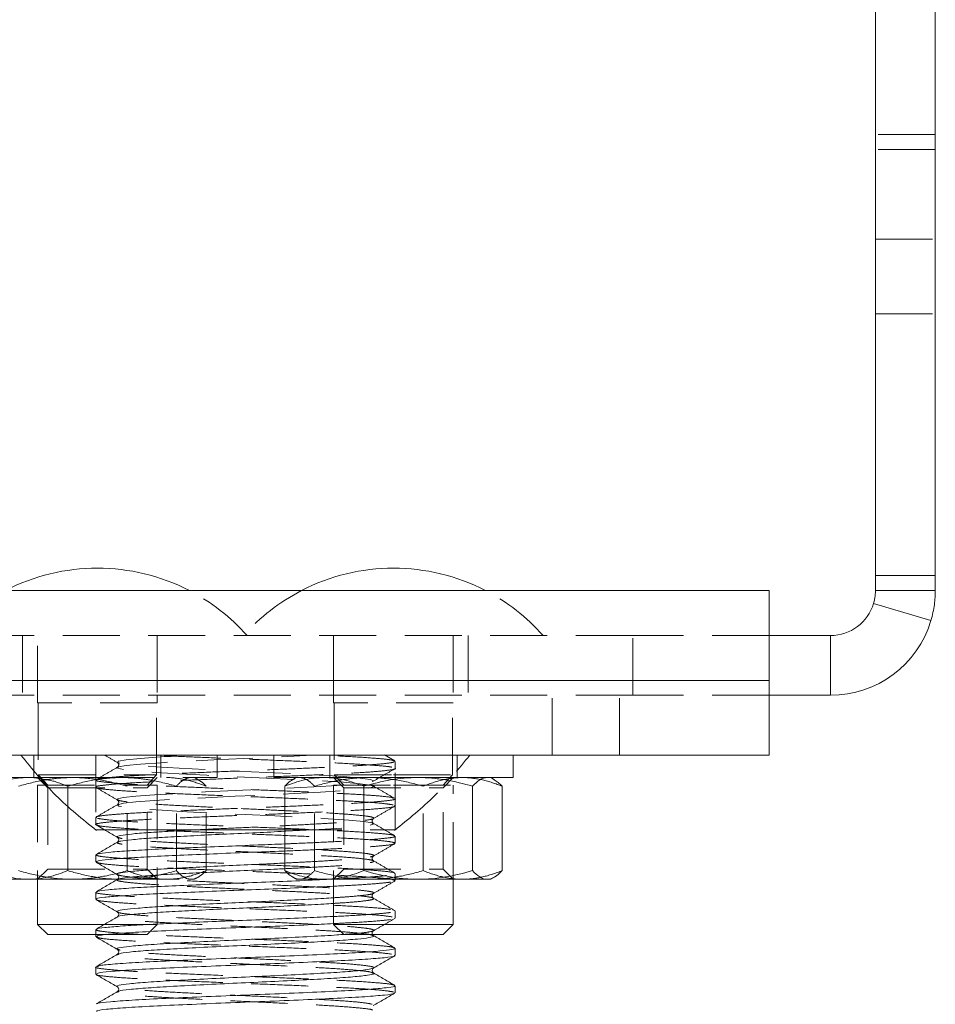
# Model space of a CAD drawing. Header units: millimetres. Extents: x 0 to 210, y 0 to 297.
# Tile 15 of 18: x 141 to 162, y 213 to 235. Entities that reach past the tile are written whole.
import ezdxf

# ---------------------------------------------------------------- set-up
doc = ezdxf.new("R2010")
doc.units = ezdxf.units.MM
doc.linetypes.add('HIDDEN', pattern=[1.905, 1.27, -0.635])

msp = doc.modelspace()

# ---------------------------------------------------------------- linework, layer by layer
at = {"color": 7, "linetype": 'Continuous', "lineweight": 15}
for p, q in [((160.458, 222.84), (160.458, 257.173)), ((161.791, 222.84), (161.791, 257.173)), ((160.458, 222.84), (161.791, 222.84)), ((160.458, 222.506), (160.458, 222.84)), ((161.791, 222.506), (161.791, 222.84)), ((158.089, 222.506), (134.756, 222.506)), ((158.089, 222.506), (158.089, 220.506)), ((160.458, 222.506), (161.791, 222.506)), ((161.694, 221.84), (160.416, 222.221)), ((159.458, 221.506), (158.089, 221.506)), ((159.458, 220.173), (159.458, 221.506)), ((158.089, 220.506), (134.756, 220.506)), ((158.089, 220.506), (158.089, 218.84)), ((159.458, 220.173), (158.089, 220.173)), ((158.089, 218.84), (134.756, 218.84)), ((147.053, 218.84), (147.053, 218.34)), ((152.387, 218.34), (152.387, 218.84)), ((140.458, 218.34), (141.855, 218.34)), ((147.053, 218.34), (152.387, 218.34)), ((147.553, 218.34), (147.471, 218.292)), ((151.969, 218.293), (151.887, 218.34)), ((147.3, 216.267), (147.3, 218.146)), ((149.059, 216.267), (149.059, 218.146)), ((151.479, 216.267), (151.479, 218.146)), ((152.14, 216.267), (152.14, 218.146)), ((142.464, 216.267), (142.464, 217.716)), ((143.089, 216.618), (143.089, 216.46)), ((140.958, 216.073), (141.584, 216.073)), ((141.584, 216.073), (143.577, 216.073)), ((141.791, 216.073), (141.791, 215.065)), ((147.471, 216.121), (147.553, 216.073)), ((147.553, 216.073), (148.179, 216.073)), ((148.179, 216.073), (150.269, 216.073)), ((148.387, 216.073), (148.387, 215.065)), ((150.269, 216.073), (151.81, 216.073)), ((151.053, 215.065), (151.053, 216.073)), ((151.81, 216.073), (151.887, 216.073)), ((151.887, 216.073), (151.968, 216.12)), ((143.089, 215.785), (143.089, 215.626)), ((141.791, 215.065), (142.017, 214.84)), ((141.791, 215.065), (143.28, 215.065)), ((148.387, 215.065), (148.612, 214.84)), ((148.387, 215.065), (149.72, 215.065)), ((149.72, 215.065), (151.053, 215.065)), ((150.828, 214.84), (151.053, 215.065)), ((142.017, 214.84), (143.089, 214.84)), ((143.089, 214.951), (143.089, 214.793)), ((148.612, 214.84), (149.72, 214.84)), ((149.72, 214.84), (150.828, 214.84)), ((149.756, 214.376), (149.756, 214.535)), ((143.089, 214.118), (143.089, 213.96)), ((149.756, 213.543), (149.756, 213.701))]:
    msp.add_line(p, q, dxfattribs=at)
at = {"color": 7, "linetype": 'HIDDEN', "lineweight": 0}
for p, q in [((161.791, 232.673), (160.458, 232.673)), ((161.791, 232.34), (160.458, 232.34)), ((160.458, 230.34), (161.791, 230.34)), ((160.458, 228.673), (161.791, 228.673)), ((155.053, 221.506), (134.756, 221.506)), ((141.458, 221.506), (141.458, 220.173)), ((141.791, 220.006), (141.791, 221.506)), ((144.458, 221.506), (144.458, 220.173)), ((148.387, 220.006), (148.387, 221.506)), ((148.387, 221.506), (148.387, 220.173)), ((151.053, 221.506), (151.053, 220.006)), ((151.387, 221.506), (151.387, 220.173)), ((155.053, 220.173), (155.053, 221.506)), ((158.089, 221.506), (155.053, 221.506)), ((159.458, 221.506), (159.458, 220.173)), ((158.089, 220.506), (134.756, 220.506)), ((155.053, 220.173), (134.756, 220.173)), ((144.458, 220.173), (144.458, 220.006)), ((153.256, 218.84), (153.256, 220.173)), ((154.756, 218.84), (154.756, 220.173)), ((158.089, 220.173), (155.053, 220.173)), ((144.458, 220.006), (141.791, 220.006)), ((141.808, 220.006), (141.808, 218.399)), ((144.441, 218.399), (144.441, 220.006)), ((151.053, 220.006), (148.387, 220.006)), ((148.403, 220.006), (148.403, 218.399)), ((151.037, 218.399), (151.037, 220.006)), ((141.708, 218.84), (141.708, 218.34)), ((143.089, 218.84), (143.089, 217.173)), ((144.541, 218.34), (144.541, 218.84)), ((145.791, 218.34), (145.791, 218.84)), ((148.303, 218.84), (148.303, 218.34)), ((149.748, 218.711), (149.518, 218.843)), ((149.756, 217.173), (149.756, 218.84)), ((151.137, 218.34), (151.137, 218.84)), ((149.756, 218.543), (149.756, 218.701)), ((141.791, 218.34), (142.017, 218.114)), ((141.808, 218.399), (144.441, 218.399)), ((141.808, 218.399), (142.017, 218.173)), ((141.855, 218.34), (143.124, 218.34)), ((143.124, 218.34), (145.791, 218.34)), ((144.232, 218.173), (144.441, 218.399)), ((144.232, 218.114), (144.458, 218.34)), ((145.374, 218.292), (145.291, 218.34)), ((148.387, 218.34), (148.612, 218.114)), ((148.403, 218.399), (149.72, 218.399)), ((148.403, 218.399), (148.612, 218.173)), ((149.72, 218.399), (151.037, 218.399)), ((150.828, 218.173), (151.037, 218.399)), ((150.828, 218.114), (151.053, 218.34)), ((141.791, 218.173), (144.458, 218.173)), ((141.791, 218.173), (141.791, 216.073)), ((142.464, 217.716), (142.464, 218.146)), ((143.089, 218.285), (143.089, 218.126)), ((143.785, 216.267), (143.785, 218.146)), ((144.458, 215.065), (144.458, 218.173)), ((144.884, 216.267), (144.884, 218.146)), ((145.545, 216.267), (145.545, 218.146)), ((147.961, 216.267), (147.961, 218.146)), ((148.387, 218.173), (149.72, 218.173)), ((148.387, 218.173), (148.387, 216.073)), ((149.72, 218.173), (151.053, 218.173)), ((150.381, 216.267), (150.381, 218.146)), ((151.053, 216.073), (151.053, 218.173)), ((142.017, 218.114), (144.193, 218.114)), ((142.017, 218.114), (142.017, 216.299)), ((144.193, 218.114), (144.232, 218.114)), ((144.232, 216.299), (144.232, 218.114)), ((148.612, 218.114), (150.828, 218.114)), ((148.612, 218.114), (148.612, 216.299)), ((150.828, 216.299), (150.828, 218.114)), ((143.591, 217.84), (143.589, 217.843)), ((149.756, 217.71), (149.756, 217.868)), ((143.089, 217.451), (143.089, 217.293)), ((143.098, 217.283), (143.28, 217.178)), ((149.756, 216.876), (149.756, 217.035)), ((142.017, 216.299), (141.791, 216.073)), ((142.017, 216.299), (144.193, 216.299)), ((144.193, 216.299), (144.232, 216.299)), ((144.458, 216.073), (144.232, 216.299)), ((148.612, 216.299), (148.387, 216.073)), ((148.612, 216.299), (150.828, 216.299)), ((149.756, 216.043), (149.756, 216.201)), ((151.053, 216.073), (150.828, 216.299)), ((143.577, 216.073), (143.674, 216.073)), ((143.674, 216.073), (145.214, 216.073)), ((145.214, 216.073), (145.291, 216.073)), ((145.291, 216.073), (145.374, 216.121)), ((149.754, 215.372), (149.73, 215.378)), ((149.756, 215.21), (149.756, 215.368)), ((143.28, 215.065), (144.458, 215.065)), ((144.232, 214.84), (144.458, 215.065)), ((143.089, 214.84), (144.232, 214.84))]:
    msp.add_line(p, q, dxfattribs=at)
at = {"color": 7, "linetype": 'HIDDEN', "lineweight": 0, "flags": 128}
for points in [[(147.3, 217.142), (147.325, 217.143), (147.935, 217.175), (148.455, 217.205), (148.869, 217.237), (149.147, 217.268), (149.273, 217.299), (149.243, 217.331), (149.059, 217.361), (148.729, 217.392), (148.269, 217.424), (147.714, 217.455), (147.081, 217.486), (146.414, 217.518), (145.751, 217.548), (145.118, 217.58), (144.564, 217.611), (144.108, 217.642), (143.779, 217.674), (143.599, 217.704), (143.572, 217.736), (143.703, 217.767), (143.982, 217.798), (144.399, 217.83), (144.922, 217.86), (145.531, 217.892), (146.193, 217.923), (146.857, 217.954), (147.507, 217.985), (148.094, 218.017), (148.586, 218.047), (148.964, 218.079), (149.198, 218.11), (149.281, 218.141), (149.205, 218.173), (148.979, 218.203), (148.608, 218.235), (148.118, 218.266), (147.539, 218.297), (146.89, 218.329), (146.224, 218.359), (145.564, 218.391), (144.949, 218.422), (144.423, 218.453), (144, 218.485), (143.712, 218.516), (143.575, 218.546), (143.594, 218.578), (143.768, 218.609), (144.088, 218.64), (144.54, 218.672), (145.089, 218.702), (145.718, 218.734), (146.384, 218.765), (147.172, 218.802), (147.909, 218.84), (147.909, 218.84)], [(143.589, 217.843), (143.572, 217.863), (143.703, 217.894), (143.982, 217.925), (144.399, 217.957), (144.922, 217.987), (145.531, 218.019), (146.193, 218.05), (146.857, 218.081), (147.507, 218.112), (148.094, 218.144), (148.586, 218.174), (148.964, 218.206), (149.198, 218.237), (149.281, 218.268), (149.205, 218.3), (148.979, 218.33), (148.608, 218.362), (148.118, 218.393), (147.539, 218.424), (146.89, 218.456), (146.224, 218.486), (145.564, 218.518), (144.949, 218.549), (144.423, 218.58), (144, 218.612), (143.712, 218.643), (143.575, 218.673), (143.594, 218.705), (143.768, 218.736), (144.088, 218.767), (144.54, 218.799), (145.29, 218.84), (145.29, 218.84)]]:
    msp.add_lwpolyline(points, dxfattribs=at)
at = {"color": 7, "linetype": 'Continuous', "lineweight": 15}
for centre, radius, start, end in [((143.124, 218.553), 4.454, 62.5899, 117.4101), ((149.72, 218.553), 4.454, 62.5899, 117.4101), ((159.458, 222.506), 1, 270, 343.3985), ((159.458, 222.506), 2.333, 270, 343.3985)]:
    msp.add_arc(centre, radius, start, end, dxfattribs=at)
at = {"color": 7, "linetype": 'HIDDEN', "lineweight": 0}
for centre, start, end in [((143.124, 218.553), 41.5445, 62.5899), ((149.72, 218.553), 117.4101, 138.4555), ((149.72, 218.553), 41.5445, 62.5899)]:
    msp.add_arc(centre, 4.454, start, end, dxfattribs=at)
at = {"color": 7, "linetype": 'Continuous', "lineweight": 15}
for points, knots in [([(160.416, 222.221), (160.426, 222.254), (160.434, 222.286), (160.445, 222.345), (160.449, 222.372), (160.454, 222.418), (160.456, 222.439), (160.457, 222.476), (160.458, 222.492), (160.458, 222.506)], [0, 0, 0, 0, 0.25, 0.25, 0.5, 0.5, 0.75, 0.75, 1, 1, 1, 1]), ([(161.694, 221.84), (161.712, 221.899), (161.727, 221.959), (161.752, 222.077), (161.762, 222.136), (161.778, 222.25), (161.783, 222.305), (161.79, 222.41), (161.791, 222.46), (161.791, 222.506)], [0, 0, 0, 0, 0.25, 0.25, 0.5, 0.5, 0.75, 0.75, 1, 1, 1, 1]), ([(141.422, 218.84), (141.672, 218.531), (142.172, 217.912), (142.792, 217.413), (143.101, 217.164)], [0, 0, 0, 0, 0.500016, 1, 1, 1, 1]), ([(140.704, 218.146), (140.848, 218.205), (140.993, 218.254), (141.286, 218.321), (141.434, 218.34), (141.584, 218.34)], [0, 0, 0, 0, 0.5, 0.5, 1, 1, 1, 1]), ([(141.584, 218.34), (141.605, 218.34), (141.706, 218.339), (141.807, 218.32), (141.887, 218.305)], [0, 0, 0, 0, 0.205794, 1, 1, 1, 1]), ([(147.3, 218.146), (147.444, 218.205), (147.589, 218.254), (147.882, 218.321), (148.03, 218.34), (148.179, 218.34)], [0, 0, 0, 0, 0.5, 0.5, 1, 1, 1, 1]), ([(148.179, 218.34), (148.254, 218.34), (148.329, 218.335), (148.477, 218.318), (148.551, 218.304), (148.771, 218.254), (148.915, 218.205), (149.059, 218.146)], [0, 0, 0, 0, 0.25, 0.25, 0.5, 0.5, 1, 1, 1, 1]), ([(149.059, 218.146), (149.257, 218.205), (149.456, 218.254), (149.859, 218.321), (150.063, 218.34), (150.269, 218.34)], [0, 0, 0, 0, 0.5, 0.5, 1, 1, 1, 1]), ([(150.269, 218.34), (150.372, 218.34), (150.475, 218.335), (150.679, 218.318), (150.78, 218.304), (151.083, 218.254), (151.282, 218.205), (151.479, 218.146)], [0, 0, 0, 0, 0.25, 0.25, 0.5, 0.5, 1, 1, 1, 1]), ([(151.81, 218.34), (151.754, 218.34), (151.697, 218.321), (151.587, 218.253), (151.533, 218.205), (151.479, 218.146)], [0, 0, 0, 0, 0.5, 0.5, 1, 1, 1, 1]), ([(147.473, 218.288), (147.455, 218.279), (147.397, 218.249), (147.339, 218.189), (147.3, 218.146)], [0, 0, 0, 0, 0.306538, 1, 1, 1, 1]), ([(151.966, 218.289), (151.997, 218.271), (152.055, 218.236), (152.112, 218.176), (152.14, 218.146)], [0, 0, 0, 0, 0.515043, 1, 1, 1, 1]), ([(143.089, 217.173), (143.092, 217.173), (143.098, 217.174), (143.146, 217.176), (143.224, 217.178), (143.33, 217.178), (143.494, 217.178), (143.694, 217.177), (143.931, 217.174), (144.192, 217.173), (144.486, 217.173), (144.807, 217.173), (145.142, 217.173), (145.497, 217.172), (145.864, 217.173), (146.236, 217.173), (146.613, 217.173), (146.984, 217.173), (147.185, 217.173), (147.286, 217.173), (147.3, 217.173)], [0, 0, 0, 0, 0.052035, 0.104553, 0.158621, 0.213231, 0.25849, 0.35005, 0.396787, 0.442042, 0.533595, 0.580328, 0.625587, 0.717146, 0.763882, 0.809146, 0.900716, 0.947459, 0.992722, 1, 1, 1, 1]), ([(143.28, 217.178), (143.299, 217.167), (143.397, 217.11), (143.494, 217.053), (143.574, 217.008)], [0, 0, 0, 0, 0.189658, 1, 1, 1, 1]), ([(143.571, 216.902), (143.492, 216.856), (143.333, 216.764), (143.174, 216.672), (143.095, 216.626)], [0, 0, 0, 0, 0.499919, 1, 1, 1, 1]), ([(143.111, 216.626), (143.128, 216.635), (143.167, 216.653), (143.444, 216.681), (143.884, 216.713), (144.47, 216.745), (145.162, 216.775), (145.922, 216.807), (146.655, 216.835), (147.104, 216.854), (147.3, 216.862)], [0, 0, 0, 0, 0.104418, 0.235673, 0.368816, 0.501189, 0.632865, 0.766163, 0.897685, 1, 1, 1, 1]), ([(143.573, 217.008), (143.586, 216.991), (143.614, 216.955), (143.586, 216.92), (143.572, 216.903)], [0, 0, 0, 0, 0.499651, 1, 1, 1, 1]), ([(143.106, 216.46), (143.109, 216.468), (143.117, 216.486), (143.346, 216.514), (143.74, 216.546), (144.289, 216.577), (144.954, 216.608), (145.701, 216.64), (146.481, 216.671), (147.03, 216.691), (147.286, 216.703), (147.3, 216.703)], [0, 0, 0, 0, 0.097618, 0.224701, 0.352995, 0.481569, 0.608499, 0.73728, 0.865168, 0.992586, 1, 1, 1, 1]), ([(143.096, 216.451), (143.175, 216.405), (143.334, 216.313), (143.493, 216.221), (143.572, 216.175)], [0, 0, 0, 0, 0.500088, 1, 1, 1, 1]), ([(141.584, 216.073), (141.509, 216.073), (141.434, 216.078), (141.286, 216.095), (141.212, 216.109), (140.993, 216.159), (140.848, 216.208), (140.704, 216.267)], [0, 0, 0, 0, 0.25, 0.25, 0.5, 0.5, 1, 1, 1, 1]), ([(142.464, 216.267), (142.32, 216.208), (142.175, 216.159), (141.882, 216.092), (141.734, 216.073), (141.584, 216.073)], [0, 0, 0, 0, 0.5, 0.5, 1, 1, 1, 1]), ([(143.576, 216.075), (143.486, 216.079), (143.301, 216.088), (143.023, 216.129), (142.742, 216.188), (142.556, 216.24), (142.464, 216.267)], [0, 0, 0, 0, 0.239207, 0.490222, 0.744688, 1, 1, 1, 1]), ([(143.573, 216.175), (143.586, 216.157), (143.614, 216.122), (143.587, 216.087), (143.573, 216.07)], [0, 0, 0, 0, 0.4996431, 1, 1, 1, 1]), ([(148.179, 216.073), (148.105, 216.073), (148.03, 216.078), (147.881, 216.095), (147.808, 216.109), (147.588, 216.159), (147.443, 216.208), (147.3, 216.267)], [0, 0, 0, 0, 0.25, 0.25, 0.5, 0.5, 1, 1, 1, 1]), ([(147.3, 216.267), (147.339, 216.225), (147.396, 216.164), (147.455, 216.135), (147.473, 216.126)], [0, 0, 0, 0, 0.687113, 1, 1, 1, 1]), ([(149.059, 216.267), (148.915, 216.208), (148.77, 216.159), (148.477, 216.092), (148.329, 216.073), (148.179, 216.073)], [0, 0, 0, 0, 0.5, 0.5, 1, 1, 1, 1]), ([(150.269, 216.073), (150.166, 216.073), (150.063, 216.078), (149.859, 216.095), (149.758, 216.109), (149.456, 216.159), (149.256, 216.208), (149.059, 216.267)], [0, 0, 0, 0, 0.25, 0.25, 0.5, 0.5, 1, 1, 1, 1]), ([(151.479, 216.267), (151.281, 216.208), (151.082, 216.159), (150.679, 216.092), (150.475, 216.073), (150.269, 216.073)], [0, 0, 0, 0, 0.5, 0.5, 1, 1, 1, 1]), ([(151.81, 216.073), (151.754, 216.073), (151.697, 216.092), (151.587, 216.16), (151.533, 216.208), (151.479, 216.267)], [0, 0, 0, 0, 0.5, 0.5, 1, 1, 1, 1]), ([(152.14, 216.267), (152.086, 216.208), (152.031, 216.159), (151.921, 216.091), (151.865, 216.073), (151.81, 216.073)], [0, 0, 0, 0, 0.5, 0.5, 1, 1, 1, 1]), ([(143.574, 216.07), (143.494, 216.024), (143.336, 215.932), (143.177, 215.84), (143.098, 215.794)], [0, 0, 0, 0, 0.499908, 1, 1, 1, 1]), ([(143.121, 215.794), (143.124, 215.799), (143.135, 215.815), (143.348, 215.839), (143.74, 215.871), (144.289, 215.903), (144.954, 215.933), (145.699, 215.965), (146.487, 215.996), (147.265, 216.026), (147.888, 216.053), (148.2, 216.068), (148.301, 216.073)], [0, 0, 0, 0, 0.050712, 0.161846, 0.274039, 0.386477, 0.497478, 0.610097, 0.721935, 0.833362, 0.94607, 1, 1, 1, 1]), ([(143.112, 215.626), (143.107, 215.631), (143.092, 215.647), (143.264, 215.672), (143.609, 215.703), (144.119, 215.735), (144.753, 215.765), (145.48, 215.797), (146.259, 215.829), (147.045, 215.859), (147.778, 215.89), (148.192, 215.909), (148.387, 215.919)], [0, 0, 0, 0, 0.050586, 0.157159, 0.26359, 0.371102, 0.477086, 0.584195, 0.691414, 0.797338, 0.904813, 1, 1, 1, 1]), ([(143.095, 215.618), (143.174, 215.572), (143.333, 215.48), (143.491, 215.389), (143.571, 215.343)], [0, 0, 0, 0, 0.500076, 1, 1, 1, 1]), ([(143.573, 215.342), (143.586, 215.324), (143.614, 215.289), (143.586, 215.254), (143.572, 215.236)], [0, 0, 0, 0, 0.4996501, 1, 1, 1, 1]), ([(143.095, 214.793), (143.113, 214.804), (143.149, 214.827), (143.489, 214.86), (144.019, 214.897), (144.724, 214.931), (145.544, 214.967), (146.429, 215.002), (147.304, 215.036), (147.981, 215.065), (148.298, 215.081), (148.388, 215.086)], [0, 0, 0, 0, 0.113343, 0.232332, 0.352992, 0.472154, 0.592391, 0.712434, 0.831762, 0.952373, 1, 1, 1, 1]), ([(143.574, 215.237), (143.495, 215.191), (143.336, 215.099), (143.178, 215.007), (143.099, 214.962)], [0, 0, 0, 0, 0.499926, 1, 1, 1, 1]), ([(143.11, 214.962), (143.11, 214.963), (143.103, 214.975), (143.269, 214.997), (143.608, 215.028), (144.119, 215.06), (144.753, 215.09), (145.48, 215.122), (146.259, 215.154), (147.045, 215.184), (147.778, 215.215), (148.192, 215.234), (148.387, 215.244)], [0, 0, 0, 0, 0.0165392, 0.126934, 0.2371814, 0.3485494, 0.458334, 0.5692843, 0.6803474, 0.7900705, 0.9013995, 1, 1, 1, 1]), ([(143.097, 214.784), (143.176, 214.738), (143.334, 214.646), (143.493, 214.554), (143.572, 214.508)], [0, 0, 0, 0, 0.500066, 1, 1, 1, 1]), ([(149.748, 214.544), (149.669, 214.59), (149.51, 214.681), (149.352, 214.773), (149.273, 214.819)], [0, 0, 0, 0, 0.500063, 1, 1, 1, 1]), ([(143.571, 214.402), (143.491, 214.356), (143.333, 214.264), (143.174, 214.172), (143.095, 214.126)], [0, 0, 0, 0, 0.499925, 1, 1, 1, 1]), ([(143.119, 214.126), (143.134, 214.135), (143.169, 214.155), (143.491, 214.186), (144.019, 214.222), (144.724, 214.256), (145.545, 214.292), (146.427, 214.327), (147.31, 214.361), (148.129, 214.397), (148.83, 214.431), (149.348, 214.466), (149.649, 214.498), (149.775, 214.52), (149.746, 214.533), (149.742, 214.535)], [0, 0, 0, 0, 0.06129, 0.146567, 0.233042, 0.318443, 0.404613, 0.490646, 0.576166, 0.662605, 0.747859, 0.83428, 0.910487, 0.986687, 1, 1, 1, 1]), ([(143.573, 214.508), (143.586, 214.49), (143.614, 214.455), (143.587, 214.42), (143.573, 214.403)], [0, 0, 0, 0, 0.499645, 1, 1, 1, 1]), ([(143.114, 213.96), (143.115, 213.968), (143.116, 213.988), (143.386, 214.018), (143.865, 214.054), (144.532, 214.089), (145.328, 214.124), (146.199, 214.16), (147.088, 214.194), (147.928, 214.23), (148.665, 214.264), (149.25, 214.3), (149.617, 214.335), (149.779, 214.36), (149.743, 214.374), (149.738, 214.376)], [0, 0, 0, 0, 0.058175, 0.141814, 0.226448, 0.310594, 0.394652, 0.479328, 0.562944, 0.647735, 0.731479, 0.815968, 0.900334, 0.984184, 1, 1, 1, 1]), ([(149.271, 214.091), (149.35, 214.137), (149.509, 214.229), (149.667, 214.32), (149.746, 214.366)], [0, 0, 0, 0, 0.499931, 1, 1, 1, 1]), ([(143.099, 213.949), (143.178, 213.903), (143.337, 213.811), (143.495, 213.72), (143.575, 213.674)], [0, 0, 0, 0, 0.500077, 1, 1, 1, 1]), ([(149.271, 213.986), (149.258, 214.004), (149.231, 214.039), (149.258, 214.074), (149.271, 214.091)], [0, 0, 0, 0, 0.5003616, 1, 1, 1, 1]), ([(149.749, 213.71), (149.67, 213.756), (149.511, 213.847), (149.352, 213.939), (149.273, 213.985)], [0, 0, 0, 0, 0.500087, 1, 1, 1, 1]), ([(143.573, 213.57), (143.493, 213.524), (143.335, 213.432), (143.176, 213.34), (143.097, 213.294)], [0, 0, 0, 0, 0.499907, 1, 1, 1, 1]), ([(143.118, 213.126), (143.111, 213.131), (143.089, 213.148), (143.298, 213.176), (143.722, 213.212), (144.348, 213.247), (145.115, 213.281), (145.972, 213.318), (146.863, 213.351), (147.722, 213.387), (148.49, 213.422), (149.118, 213.457), (149.544, 213.493), (149.755, 213.521), (149.733, 213.538), (149.726, 213.543)], [0, 0, 0, 0, 0.036523, 0.120449, 0.204736, 0.289289, 0.372987, 0.457789, 0.541432, 0.626065, 0.71022, 0.794273, 0.878954, 0.96257, 1, 1, 1, 1]), ([(143.126, 213.294), (143.128, 213.299), (143.134, 213.316), (143.389, 213.343), (143.864, 213.379), (144.532, 213.414), (145.328, 213.449), (146.199, 213.485), (147.088, 213.519), (147.928, 213.555), (148.665, 213.589), (149.25, 213.625), (149.617, 213.66), (149.779, 213.685), (149.743, 213.699), (149.738, 213.701)], [0, 0, 0, 0, 0.036901, 0.122429, 0.208976, 0.295022, 0.380979, 0.467567, 0.553072, 0.639778, 0.725414, 0.811812, 0.898083, 0.983827, 1, 1, 1, 1]), ([(143.573, 213.675), (143.586, 213.657), (143.614, 213.622), (143.586, 213.587), (143.573, 213.569)], [0, 0, 0, 0, 0.499649, 1, 1, 1, 1]), ([(149.27, 213.257), (149.349, 213.303), (149.507, 213.395), (149.666, 213.487), (149.745, 213.532)], [0, 0, 0, 0, 0.499916, 1, 1, 1, 1])]:
    msp.add_open_spline(points, degree=3, knots=knots, dxfattribs=at)
at = {"color": 7, "linetype": 'HIDDEN', "lineweight": 0}
for points, knots in [([(143.291, 218.838), (143.306, 218.829), (143.4, 218.775), (143.494, 218.72), (143.574, 218.674)], [0, 0, 0, 0, 0.159004, 1, 1, 1, 1]), ([(149.681, 218.569), (149.677, 218.571), (149.648, 218.583), (149.419, 218.604), (148.999, 218.636), (148.419, 218.667), (147.733, 218.698), (146.976, 218.73), (146.187, 218.76), (145.472, 218.789), (144.853, 218.816), (144.523, 218.832), (144.36, 218.84)], [0, 0, 0, 0, 0.017844, 0.131936, 0.247601, 0.362818, 0.477154, 0.593027, 0.707478, 0.822558, 0.911817, 1, 1, 1, 1]), ([(149.745, 218.711), (149.712, 218.721), (149.645, 218.742), (149.307, 218.772), (148.803, 218.807), (148.33, 218.829), (148.095, 218.84)], [0, 0, 0, 0, 0.234407, 0.473766, 0.738612, 1, 1, 1, 1]), ([(149.743, 217.164), (150.053, 217.413), (150.672, 217.912), (151.172, 218.531), (151.422, 218.84)], [0, 0, 0, 0, 0.499984, 1, 1, 1, 1]), ([(143.574, 218.57), (143.495, 218.524), (143.336, 218.433), (143.178, 218.341), (143.098, 218.295)], [0, 0, 0, 0, 0.49991, 1, 1, 1, 1]), ([(143.118, 218.295), (143.118, 218.298), (143.12, 218.312), (143.308, 218.335), (143.674, 218.366), (144.206, 218.398), (144.856, 218.428), (145.593, 218.46), (146.376, 218.492), (147.161, 218.522), (147.905, 218.554), (148.568, 218.585), (149.114, 218.616), (149.505, 218.648), (149.729, 218.675), (149.735, 218.694), (149.738, 218.701)], [0, 0, 0, 0, 0.023109, 0.099438, 0.176145, 0.253318, 0.329392, 0.406488, 0.483346, 0.559551, 0.636806, 0.713153, 0.789839, 0.86702, 0.943098, 1, 1, 1, 1]), ([(143.572, 218.675), (143.586, 218.657), (143.614, 218.622), (143.586, 218.587), (143.572, 218.569)], [0, 0, 0, 0, 0.499653, 1, 1, 1, 1]), ([(142.575, 218.34), (142.473, 218.34), (142.369, 218.335), (142.165, 218.318), (142.064, 218.304), (141.762, 218.254), (141.563, 218.205), (141.365, 218.146)], [0, 0, 0, 0, 0.25, 0.25, 0.5, 0.5, 1, 1, 1, 1]), ([(142.464, 218.146), (142.661, 218.205), (142.861, 218.254), (143.264, 218.321), (143.467, 218.34), (143.674, 218.34)], [0, 0, 0, 0, 0.5, 0.5, 1, 1, 1, 1]), ([(143.785, 218.146), (143.587, 218.205), (143.388, 218.254), (142.985, 218.321), (142.781, 218.34), (142.575, 218.34)], [0, 0, 0, 0, 0.5, 0.5, 1, 1, 1, 1]), ([(143.11, 218.126), (143.104, 218.13), (143.081, 218.144), (143.23, 218.168), (143.55, 218.199), (144.04, 218.231), (144.659, 218.261), (145.375, 218.292), (146.148, 218.324), (146.938, 218.354), (147.698, 218.386), (148.389, 218.418), (148.97, 218.448), (149.416, 218.48), (149.676, 218.511), (149.785, 218.532), (149.754, 218.543), (149.753, 218.543)], [0, 0, 0, 0, 0.024954, 0.099894, 0.174329, 0.249734, 0.324179, 0.399107, 0.474402, 0.548646, 0.623925, 0.698884, 0.773303, 0.848708, 0.92317, 0.998078, 1, 1, 1, 1]), ([(143.674, 218.34), (143.776, 218.34), (143.879, 218.335), (144.084, 218.318), (144.185, 218.304), (144.487, 218.254), (144.686, 218.205), (144.884, 218.146)], [0, 0, 0, 0, 0.25, 0.25, 0.5, 0.5, 1, 1, 1, 1]), ([(145.545, 218.146), (145.401, 218.205), (145.256, 218.254), (144.963, 218.321), (144.815, 218.34), (144.665, 218.34)], [0, 0, 0, 0, 0.5, 0.5, 1, 1, 1, 1]), ([(144.884, 218.146), (144.937, 218.205), (144.992, 218.254), (145.103, 218.322), (145.158, 218.34), (145.214, 218.34)], [0, 0, 0, 0, 0.5, 0.5, 1, 1, 1, 1]), ([(147.961, 218.146), (147.907, 218.205), (147.852, 218.254), (147.742, 218.322), (147.686, 218.34), (147.63, 218.34)], [0, 0, 0, 0, 0.5, 0.5, 1, 1, 1, 1]), ([(149.171, 218.34), (149.068, 218.34), (148.965, 218.335), (148.761, 218.318), (148.66, 218.304), (148.357, 218.254), (148.158, 218.205), (147.961, 218.146)], [0, 0, 0, 0, 0.25, 0.25, 0.5, 0.5, 1, 1, 1, 1]), ([(150.381, 218.146), (150.183, 218.205), (149.984, 218.254), (149.581, 218.321), (149.377, 218.34), (149.171, 218.34)], [0, 0, 0, 0, 0.5, 0.5, 1, 1, 1, 1]), ([(149.27, 218.257), (149.349, 218.303), (149.508, 218.395), (149.666, 218.487), (149.746, 218.533)], [0, 0, 0, 0, 0.499924, 1, 1, 1, 1]), ([(151.261, 218.34), (151.186, 218.34), (151.111, 218.335), (150.963, 218.318), (150.889, 218.304), (150.669, 218.254), (150.524, 218.205), (150.381, 218.146)], [0, 0, 0, 0, 0.25, 0.25, 0.5, 0.5, 1, 1, 1, 1]), ([(152.14, 218.146), (151.996, 218.205), (151.851, 218.254), (151.558, 218.321), (151.41, 218.34), (151.261, 218.34)], [0, 0, 0, 0, 0.5, 0.5, 1, 1, 1, 1]), ([(141.887, 218.305), (141.943, 218.299), (142.139, 218.276), (142.329, 218.2), (142.464, 218.146)], [0, 0, 0, 0, 0.288289, 1, 1, 1, 1]), ([(143.099, 218.116), (143.178, 218.07), (143.337, 217.978), (143.496, 217.886), (143.575, 217.84)], [0, 0, 0, 0, 0.500083, 1, 1, 1, 1]), ([(149.724, 217.878), (149.712, 217.885), (149.681, 217.903), (149.425, 217.929), (148.997, 217.961), (148.419, 217.992), (147.733, 218.023), (146.976, 218.055), (146.187, 218.085), (145.411, 218.117), (144.692, 218.149), (144.067, 218.179), (143.57, 218.211), (143.241, 218.242), (143.085, 218.266), (143.105, 218.281), (143.111, 218.285)], [0, 0, 0, 0, 0.049749, 0.125886, 0.203072, 0.27996, 0.35626, 0.433586, 0.509962, 0.586758, 0.66399, 0.740129, 0.817304, 0.894211, 0.970496, 1, 1, 1, 1]), ([(149.711, 217.731), (149.652, 217.742), (149.532, 217.762), (149.134, 217.793), (148.598, 217.825), (147.939, 217.855), (147.198, 217.887), (146.414, 217.919), (145.63, 217.949), (144.89, 217.981), (144.235, 218.012), (143.696, 218.043), (143.322, 218.075), (143.126, 218.098), (143.121, 218.112), (143.12, 218.116)], [0, 0, 0, 0, 0.080598, 0.161794, 0.243325, 0.323741, 0.405297, 0.486444, 0.567083, 0.648755, 0.729369, 0.810545, 0.892087, 0.972502, 1, 1, 1, 1]), ([(145.371, 218.288), (145.389, 218.279), (145.448, 218.249), (145.505, 218.189), (145.545, 218.146)], [0, 0, 0, 0, 0.306538, 1, 1, 1, 1]), ([(149.746, 217.878), (149.666, 217.924), (149.508, 218.016), (149.349, 218.108), (149.27, 218.154)], [0, 0, 0, 0, 0.5000801, 1, 1, 1, 1]), ([(143.093, 217.293), (143.091, 217.293), (143.061, 217.304), (143.172, 217.326), (143.437, 217.356), (143.885, 217.388), (144.469, 217.419), (145.162, 217.45), (145.923, 217.482), (146.712, 217.512), (147.486, 217.544), (148.2, 217.576), (148.816, 217.606), (149.304, 217.638), (149.619, 217.669), (149.765, 217.692), (149.741, 217.706), (149.735, 217.71)], [0, 0, 0, 0, 0.003306, 0.07856, 0.152808, 0.228125, 0.303006, 0.377492, 0.452896, 0.527296, 0.602281, 0.677546, 0.751792, 0.8271, 0.902001, 0.97647, 1, 1, 1, 1]), ([(143.11, 217.451), (143.104, 217.455), (143.081, 217.469), (143.23, 217.493), (143.55, 217.524), (144.04, 217.556), (144.659, 217.586), (145.375, 217.618), (146.148, 217.65), (146.938, 217.68), (147.698, 217.712), (148.389, 217.743), (148.97, 217.773), (149.416, 217.805), (149.676, 217.836), (149.785, 217.857), (149.754, 217.868), (149.753, 217.868)], [0, 0, 0, 0, 0.024954, 0.099894, 0.174329, 0.249734, 0.324179, 0.399107, 0.474402, 0.548646, 0.623925, 0.698884, 0.773303, 0.848708, 0.92317, 0.998078, 1, 1, 1, 1]), ([(143.573, 217.736), (143.494, 217.691), (143.335, 217.599), (143.177, 217.507), (143.098, 217.461)], [0, 0, 0, 0, 0.499933, 1, 1, 1, 1]), ([(143.573, 217.841), (143.587, 217.824), (143.614, 217.789), (143.587, 217.754), (143.573, 217.736)], [0, 0, 0, 0, 0.4996411, 1, 1, 1, 1]), ([(145.283, 217.173), (145.305, 217.174), (145.523, 217.185), (145.998, 217.208), (146.67, 217.238), (147.335, 217.27), (147.947, 217.302), (148.476, 217.332), (148.892, 217.364), (149.171, 217.395), (149.3, 217.425), (149.27, 217.458), (149.083, 217.488), (148.75, 217.519), (148.288, 217.551), (147.723, 217.581), (147.088, 217.613), (146.415, 217.645), (145.742, 217.675), (145.108, 217.707), (144.546, 217.738), (144.084, 217.769), (143.764, 217.801), (143.597, 217.824), (143.592, 217.837), (143.591, 217.84)], [0, 0, 0, 0, 0.005261, 0.052314, 0.09874, 0.145532, 0.192498, 0.238828, 0.285822, 0.332561, 0.37903, 0.426084, 0.472519, 0.519299, 0.566272, 0.612601, 0.659589, 0.70634, 0.752799, 0.799853, 0.846297, 0.893066, 0.940045, 0.986374, 1, 1, 1, 1]), ([(149.27, 217.424), (149.349, 217.47), (149.508, 217.562), (149.667, 217.653), (149.746, 217.699)], [0, 0, 0, 0, 0.499912, 1, 1, 1, 1]), ([(149.741, 216.889), (149.698, 216.899), (149.613, 216.92), (149.261, 216.951), (148.767, 216.983), (148.138, 217.013), (147.417, 217.045), (146.641, 217.077), (145.852, 217.107), (145.095, 217.139), (144.412, 217.17), (143.837, 217.2), (143.412, 217.233), (143.159, 217.259), (143.13, 217.276), (143.119, 217.283)], [0, 0, 0, 0, 0.079078, 0.157823, 0.237495, 0.31608, 0.395351, 0.474855, 0.553312, 0.632904, 0.712004, 0.790729, 0.870403, 0.949002, 1, 1, 1, 1]), ([(149.726, 217.043), (149.725, 217.048), (149.72, 217.063), (149.517, 217.087), (149.138, 217.118), (148.597, 217.15), (147.939, 217.18), (147.198, 217.212), (146.414, 217.244), (145.629, 217.274), (144.891, 217.306), (144.234, 217.337), (143.701, 217.368), (143.306, 217.4), (143.189, 217.42), (143.13, 217.43)], [0, 0, 0, 0, 0.034277, 0.114313, 0.194944, 0.275906, 0.355761, 0.436749, 0.51733, 0.597407, 0.678509, 0.758562, 0.839172, 0.920146, 1, 1, 1, 1]), ([(149.271, 217.32), (149.258, 217.337), (149.231, 217.372), (149.258, 217.407), (149.271, 217.425)], [0, 0, 0, 0, 0.50036, 1, 1, 1, 1]), ([(149.749, 217.043), (149.67, 217.089), (149.511, 217.181), (149.353, 217.273), (149.273, 217.318)], [0, 0, 0, 0, 0.500068, 1, 1, 1, 1]), ([(147.3, 217.173), (147.464, 217.173), (147.72, 217.173), (148.042, 217.173), (148.362, 217.173), (148.656, 217.174), (148.916, 217.174), (149.094, 217.173), (149.252, 217.173), (149.392, 217.173), (149.588, 217.172), (149.709, 217.173), (149.754, 217.173), (149.753, 217.173), (149.753, 217.173)], [0, 0, 0, 0, 0.118816, 0.184702, 0.248505, 0.377579, 0.443466, 0.507269, 0.571519, 0.63646, 0.702348, 0.894891, 0.960779, 1, 1, 1, 1]), ([(147.3, 216.862), (147.358, 216.864), (147.675, 216.877), (148.198, 216.901), (148.817, 216.931), (149.304, 216.963), (149.619, 216.994), (149.765, 217.017), (149.741, 217.031), (149.735, 217.035)], [0, 0, 0, 0, 0.04124, 0.222677, 0.401659, 0.5832, 0.76376, 0.943278, 1, 1, 1, 1]), ([(147.3, 216.309), (147.459, 216.317), (147.829, 216.335), (148.333, 216.363), (148.786, 216.394), (149.106, 216.426), (149.279, 216.456), (149.295, 216.488), (149.152, 216.519), (148.859, 216.55), (148.432, 216.582), (147.894, 216.612), (147.275, 216.644), (146.61, 216.676), (145.933, 216.706), (145.284, 216.738), (144.698, 216.769), (144.206, 216.799), (143.835, 216.832), (143.617, 216.862), (143.535, 216.886), (143.577, 216.899), (143.586, 216.902)], [0, 0, 0, 0, 0.039424, 0.091681, 0.144416, 0.197287, 0.24947, 0.302412, 0.355007, 0.40738, 0.460371, 0.512637, 0.56536, 0.618238, 0.670419, 0.723356, 0.775966, 0.828325, 0.881317, 0.933592, 0.986303, 1, 1, 1, 1]), ([(147.3, 216.436), (147.459, 216.444), (147.829, 216.462), (148.333, 216.49), (148.786, 216.521), (149.106, 216.553), (149.279, 216.583), (149.295, 216.615), (149.152, 216.646), (148.859, 216.677), (148.432, 216.709), (147.894, 216.739), (147.275, 216.771), (146.61, 216.803), (145.933, 216.833), (145.284, 216.865), (144.698, 216.896), (144.205, 216.926), (143.841, 216.959), (143.627, 216.985), (143.602, 217.001), (143.593, 217.008)], [0, 0, 0, 0, 0.040853, 0.095005, 0.149652, 0.204439, 0.258514, 0.313375, 0.367877, 0.422148, 0.47706, 0.53122, 0.585855, 0.640651, 0.694723, 0.749579, 0.804096, 0.858353, 0.913266, 0.967436, 1, 1, 1, 1]), ([(147.3, 216.703), (147.536, 216.713), (148.018, 216.734), (148.651, 216.764), (149.179, 216.795), (149.546, 216.827), (149.742, 216.853), (149.735, 216.87), (149.733, 216.876)], [0, 0, 0, 0, 0.171207, 0.350358, 0.531145, 0.712396, 0.891294, 1, 1, 1, 1]), ([(149.272, 216.591), (149.351, 216.637), (149.51, 216.729), (149.668, 216.821), (149.748, 216.867)], [0, 0, 0, 0, 0.499909, 1, 1, 1, 1]), ([(149.738, 216.21), (149.739, 216.211), (149.75, 216.223), (149.594, 216.245), (149.267, 216.276), (148.765, 216.308), (148.139, 216.338), (147.417, 216.37), (146.641, 216.402), (145.852, 216.432), (145.095, 216.464), (144.412, 216.495), (143.837, 216.525), (143.41, 216.558), (143.138, 216.587), (143.107, 216.608), (143.093, 216.618)], [0, 0, 0, 0, 0.0096, 0.086026, 0.162131, 0.239132, 0.315081, 0.391694, 0.468533, 0.544359, 0.621282, 0.69773, 0.773816, 0.850818, 0.926782, 1, 1, 1, 1]), ([(149.272, 216.486), (149.258, 216.504), (149.231, 216.539), (149.258, 216.574), (149.272, 216.592)], [0, 0, 0, 0, 0.500344, 1, 1, 1, 1]), ([(149.754, 216.047), (149.729, 216.057), (149.68, 216.078), (149.376, 216.108), (148.924, 216.14), (148.33, 216.171), (147.631, 216.202), (146.867, 216.234), (146.077, 216.265), (145.307, 216.296), (144.598, 216.328), (143.989, 216.358), (143.517, 216.39), (143.195, 216.421), (143.13, 216.441), (143.099, 216.451)], [0, 0, 0, 0, 0.077455, 0.153956, 0.231576, 0.308599, 0.385426, 0.463087, 0.539659, 0.616989, 0.694457, 0.770953, 0.848566, 0.925611, 1, 1, 1, 1]), ([(149.748, 216.21), (149.669, 216.256), (149.51, 216.348), (149.352, 216.44), (149.272, 216.486)], [0, 0, 0, 0, 0.5000907, 1, 1, 1, 1]), ([(141.365, 216.267), (141.563, 216.208), (141.763, 216.159), (142.166, 216.092), (142.369, 216.073), (142.575, 216.073)], [0, 0, 0, 0, 0.5, 0.5, 1, 1, 1, 1]), ([(142.575, 216.073), (142.678, 216.073), (142.781, 216.078), (142.985, 216.095), (143.087, 216.109), (143.389, 216.159), (143.588, 216.208), (143.785, 216.267)], [0, 0, 0, 0, 0.25, 0.25, 0.5, 0.5, 1, 1, 1, 1]), ([(148.387, 215.662), (148.476, 215.668), (148.733, 215.683), (149.025, 215.711), (149.246, 215.741), (149.306, 215.773), (149.209, 215.804), (148.958, 215.834), (148.567, 215.867), (148.058, 215.898), (147.459, 215.928), (146.804, 215.96), (146.126, 215.991), (145.466, 216.022), (144.858, 216.054), (144.335, 216.084), (143.931, 216.116), (143.658, 216.146), (143.603, 216.166), (143.577, 216.175)], [0, 0, 0, 0, 0.032902, 0.09406, 0.154353, 0.215265, 0.276263, 0.336509, 0.397637, 0.458294, 0.518797, 0.579958, 0.640259, 0.701158, 0.762167, 0.822409, 0.883531, 0.944206, 1, 1, 1, 1]), ([(144.884, 216.267), (144.686, 216.208), (144.486, 216.159), (144.083, 216.092), (143.88, 216.073), (143.674, 216.073)], [0, 0, 0, 0, 0.5, 0.5, 1, 1, 1, 1]), ([(143.785, 216.267), (143.929, 216.208), (144.074, 216.159), (144.367, 216.092), (144.515, 216.073), (144.665, 216.073)], [0, 0, 0, 0, 0.5, 0.5, 1, 1, 1, 1]), ([(144.665, 216.073), (144.74, 216.073), (144.815, 216.078), (144.963, 216.095), (145.037, 216.109), (145.256, 216.159), (145.401, 216.208), (145.545, 216.267)], [0, 0, 0, 0, 0.25, 0.25, 0.5, 0.5, 1, 1, 1, 1]), ([(144.884, 216.267), (144.937, 216.208), (144.992, 216.159), (145.103, 216.091), (145.158, 216.073), (145.214, 216.073)], [0, 0, 0, 0, 0.5, 0.5, 1, 1, 1, 1]), ([(145.214, 216.073), (145.27, 216.073), (145.327, 216.092), (145.437, 216.16), (145.491, 216.208), (145.545, 216.267)], [0, 0, 0, 0, 0.5, 0.5, 1, 1, 1, 1]), ([(147.961, 216.267), (147.907, 216.208), (147.852, 216.159), (147.742, 216.091), (147.686, 216.073), (147.63, 216.073)], [0, 0, 0, 0, 0.5, 0.5, 1, 1, 1, 1]), ([(147.961, 216.267), (148.159, 216.208), (148.358, 216.159), (148.761, 216.092), (148.965, 216.073), (149.171, 216.073)], [0, 0, 0, 0, 0.5, 0.5, 1, 1, 1, 1]), ([(148.301, 216.073), (148.413, 216.078), (148.746, 216.094), (149.176, 216.12), (149.547, 216.152), (149.742, 216.178), (149.735, 216.195), (149.733, 216.201)], [0, 0, 0, 0, 0.124318, 0.368009, 0.612326, 0.85347, 1, 1, 1, 1]), ([(149.171, 216.073), (149.274, 216.073), (149.377, 216.078), (149.581, 216.095), (149.682, 216.109), (149.984, 216.159), (150.183, 216.208), (150.381, 216.267)], [0, 0, 0, 0, 0.25, 0.25, 0.5, 0.5, 1, 1, 1, 1]), ([(150.381, 216.267), (150.525, 216.208), (150.67, 216.159), (150.963, 216.092), (151.111, 216.073), (151.261, 216.073)], [0, 0, 0, 0, 0.5, 0.5, 1, 1, 1, 1]), ([(151.261, 216.073), (151.335, 216.073), (151.41, 216.078), (151.558, 216.095), (151.632, 216.109), (151.852, 216.159), (151.997, 216.208), (152.14, 216.267)], [0, 0, 0, 0, 0.25, 0.25, 0.5, 0.5, 1, 1, 1, 1]), ([(148.387, 215.535), (148.476, 215.541), (148.733, 215.556), (149.025, 215.584), (149.246, 215.614), (149.306, 215.646), (149.209, 215.677), (148.958, 215.707), (148.567, 215.74), (148.058, 215.771), (147.459, 215.801), (146.804, 215.833), (146.126, 215.864), (145.466, 215.895), (144.858, 215.927), (144.336, 215.957), (143.928, 215.989), (143.664, 216.02), (143.544, 216.047), (143.579, 216.064), (143.593, 216.07)], [0, 0, 0, 0, 0.031596, 0.090327, 0.148227, 0.206722, 0.265299, 0.323154, 0.381856, 0.440106, 0.498208, 0.556941, 0.614849, 0.673332, 0.731919, 0.78977, 0.848467, 0.906734, 0.96482, 1, 1, 1, 1]), ([(143.674, 216.073), (143.645, 216.073), (143.612, 216.073), (143.58, 216.075), (143.576, 216.075)], [0, 0, 0, 0, 0.879471, 1, 1, 1, 1]), ([(147.473, 216.126), (147.496, 216.111), (147.533, 216.088), (147.585, 216.076), (147.615, 216.074), (147.63, 216.073)], [0, 0, 0, 0, 0.428747, 0.71409, 1, 1, 1, 1]), ([(148.387, 215.919), (148.411, 215.92), (148.659, 215.931), (149.036, 215.953), (149.46, 215.985), (149.714, 216.014), (149.736, 216.034), (149.746, 216.043)], [0, 0, 0, 0, 0.02679, 0.276414, 0.528663, 0.777347, 1, 1, 1, 1]), ([(149.273, 215.759), (149.353, 215.805), (149.511, 215.897), (149.67, 215.989), (149.749, 216.035)], [0, 0, 0, 0, 0.499917, 1, 1, 1, 1]), ([(149.656, 215.399), (149.651, 215.4), (149.613, 215.412), (149.367, 215.433), (148.926, 215.466), (148.329, 215.497), (147.631, 215.527), (146.867, 215.559), (146.077, 215.59), (145.307, 215.621), (144.598, 215.653), (143.99, 215.683), (143.512, 215.715), (143.21, 215.746), (143.075, 215.769), (143.101, 215.782), (143.106, 215.785)], [0, 0, 0, 0, 0.010854, 0.091031, 0.17238, 0.253103, 0.333622, 0.415015, 0.495265, 0.57631, 0.657501, 0.737672, 0.819014, 0.899761, 0.980257, 1, 1, 1, 1]), ([(149.271, 215.653), (149.258, 215.67), (149.231, 215.705), (149.258, 215.74), (149.271, 215.758)], [0, 0, 0, 0, 0.500361, 1, 1, 1, 1]), ([(149.692, 215.236), (149.624, 215.246), (149.488, 215.266), (149.067, 215.298), (148.513, 215.33), (147.84, 215.36), (147.091, 215.392), (146.304, 215.423), (145.523, 215.453), (144.793, 215.486), (144.152, 215.516), (143.633, 215.547), (143.282, 215.579), (143.107, 215.602), (143.112, 215.615), (143.114, 215.618)], [0, 0, 0, 0, 0.080902, 0.162715, 0.244548, 0.325439, 0.407511, 0.488856, 0.570144, 0.652227, 0.733138, 0.814935, 0.896784, 0.977667, 1, 1, 1, 1]), ([(149.746, 215.378), (149.666, 215.424), (149.508, 215.516), (149.349, 215.608), (149.27, 215.654)], [0, 0, 0, 0, 0.500086, 1, 1, 1, 1]), ([(148.622, 214.845), (148.727, 214.853), (148.974, 214.871), (149.195, 214.899), (149.306, 214.93), (149.253, 214.962), (149.045, 214.992), (148.693, 215.024), (148.215, 215.056), (147.638, 215.086), (146.996, 215.118), (146.321, 215.149), (145.651, 215.18), (145.025, 215.212), (144.476, 215.242), (144.03, 215.273), (143.73, 215.305), (143.581, 215.327), (143.584, 215.34), (143.585, 215.343)], [0, 0, 0, 0, 0.045854, 0.108378, 0.170898, 0.234006, 0.296209, 0.359114, 0.422033, 0.484228, 0.547331, 0.609876, 0.672375, 0.735488, 0.797698, 0.86059, 0.923521, 0.98571, 1, 1, 1, 1]), ([(148.387, 215.244), (148.411, 215.245), (148.659, 215.256), (149.036, 215.278), (149.46, 215.31), (149.714, 215.339), (149.736, 215.359), (149.746, 215.368)], [0, 0, 0, 0, 0.02679, 0.276414, 0.528663, 0.777347, 1, 1, 1, 1]), ([(149.253, 214.819), (149.248, 214.824), (149.233, 214.84), (149.04, 214.865), (148.694, 214.897), (148.215, 214.929), (147.638, 214.959), (146.996, 214.991), (146.321, 215.022), (145.651, 215.052), (145.025, 215.085), (144.475, 215.115), (144.032, 215.146), (143.724, 215.178), (143.556, 215.207), (143.573, 215.227), (143.582, 215.237)], [0, 0, 0, 0, 0.037712, 0.111761, 0.186646, 0.261548, 0.335587, 0.410709, 0.485165, 0.559567, 0.634699, 0.708757, 0.783627, 0.858544, 0.932576, 1, 1, 1, 1]), ([(148.388, 215.086), (148.53, 215.093), (148.913, 215.111), (149.344, 215.141), (149.65, 215.173), (149.775, 215.195), (149.746, 215.208), (149.742, 215.21)], [0, 0, 0, 0, 0.168569, 0.453542, 0.704831, 0.956101, 1, 1, 1, 1]), ([(149.273, 214.926), (149.353, 214.972), (149.511, 215.063), (149.67, 215.155), (149.749, 215.201)], [0, 0, 0, 0, 0.499929, 1, 1, 1, 1]), ([(149.725, 214.544), (149.719, 214.55), (149.702, 214.566), (149.474, 214.591), (149.071, 214.623), (148.512, 214.655), (147.84, 214.685), (147.091, 214.717), (146.304, 214.748), (145.523, 214.779), (144.793, 214.811), (144.152, 214.841), (143.634, 214.872), (143.279, 214.904), (143.097, 214.93), (143.108, 214.946), (143.112, 214.951)], [0, 0, 0, 0, 0.041705, 0.11763, 0.19441, 0.271209, 0.347124, 0.424147, 0.500489, 0.576776, 0.65381, 0.729744, 0.806509, 0.883323, 0.95923, 1, 1, 1, 1]), ([(149.272, 214.819), (149.258, 214.837), (149.231, 214.872), (149.258, 214.907), (149.272, 214.925)], [0, 0, 0, 0, 0.500343, 1, 1, 1, 1]), ([(149.678, 214.405), (149.593, 214.417), (149.423, 214.439), (148.9, 214.476), (148.219, 214.51), (147.408, 214.545), (146.531, 214.581), (145.645, 214.615), (144.816, 214.651), (144.094, 214.685), (143.542, 214.721), (143.19, 214.754), (143.138, 214.774), (143.115, 214.784)], [0, 0, 0, 0, 0.091945, 0.185146, 0.277438, 0.370157, 0.463143, 0.555206, 0.648475, 0.740465, 0.833558, 0.926099, 1, 1, 1, 1]), ([(149.248, 213.985), (149.242, 213.992), (149.226, 214.01), (148.981, 214.038), (148.551, 214.075), (147.962, 214.109), (147.268, 214.144), (146.516, 214.18), (145.756, 214.214), (145.044, 214.25), (144.427, 214.284), (143.946, 214.32), (143.651, 214.355), (143.532, 214.382), (143.581, 214.398), (143.593, 214.401)], [0, 0, 0, 0, 0.045353, 0.129024, 0.213839, 0.297826, 0.382202, 0.46682, 0.550599, 0.635475, 0.719187, 0.803903, 0.888117, 0.972259, 1, 1, 1, 1]), ([(149.26, 214.091), (149.266, 214.093), (149.322, 214.106), (149.236, 214.132), (148.991, 214.165), (148.549, 214.202), (147.962, 214.236), (147.268, 214.271), (146.516, 214.307), (145.755, 214.341), (145.044, 214.377), (144.425, 214.411), (143.952, 214.447), (143.653, 214.479), (143.609, 214.5), (143.59, 214.509)], [0, 0, 0, 0, 0.010828, 0.095428, 0.178865, 0.263443, 0.347195, 0.431335, 0.515717, 0.599262, 0.683901, 0.767379, 0.851858, 0.935837, 1, 1, 1, 1]), ([(149.72, 213.71), (149.713, 213.717), (149.694, 213.735), (149.406, 213.764), (148.904, 213.801), (148.217, 213.835), (147.409, 213.87), (146.531, 213.906), (145.645, 213.94), (144.815, 213.976), (144.096, 214.01), (143.533, 214.046), (143.197, 214.081), (143.055, 214.105), (143.093, 214.117), (143.095, 214.118)], [0, 0, 0, 0, 0.0497884, 0.1351009, 0.221579, 0.3072133, 0.3932439, 0.4795215, 0.564944, 0.6514846, 0.736839, 0.823216, 0.9090819, 0.9948747, 1, 1, 1, 1]), ([(149.719, 213.563), (149.653, 213.574), (149.522, 213.597), (149.048, 213.633), (148.407, 213.668), (147.623, 213.703), (146.759, 213.739), (145.868, 213.773), (145.018, 213.809), (144.266, 213.843), (143.657, 213.878), (143.269, 213.914), (143.086, 213.937), (143.101, 213.949), (143.102, 213.949)], [0, 0, 0, 0, 0.090246, 0.181283, 0.2722, 0.362549, 0.453887, 0.543968, 0.635276, 0.725704, 0.816535, 0.90764, 0.997833, 1, 1, 1, 1]), ([(149.252, 213.154), (149.253, 213.156), (149.255, 213.171), (149.061, 213.196), (148.679, 213.232), (148.123, 213.267), (147.453, 213.302), (146.711, 213.338), (145.947, 213.372), (145.218, 213.408), (144.573, 213.442), (144.053, 213.477), (143.708, 213.513), (143.544, 213.543), (143.582, 213.562), (143.597, 213.569)], [0, 0, 0, 0, 0.019594, 0.103513, 0.188169, 0.272714, 0.356729, 0.441664, 0.52543, 0.610339, 0.694427, 0.778891, 0.863611, 0.94748, 1, 1, 1, 1]), ([(149.249, 213.289), (149.193, 213.3), (149.081, 213.323), (148.674, 213.359), (148.125, 213.394), (147.452, 213.429), (146.711, 213.465), (145.947, 213.499), (145.219, 213.535), (144.571, 213.569), (144.057, 213.604), (143.695, 213.64), (143.615, 213.663), (143.576, 213.674)], [0, 0, 0, 0, 0.090551, 0.181897, 0.273123, 0.363777, 0.455425, 0.54581, 0.637429, 0.728163, 0.819302, 0.910716, 1, 1, 1, 1])]:
    msp.add_open_spline(points, degree=3, knots=knots, dxfattribs=at)
at = {"color": 8, "linetype": 'Continuous', "lineweight": 15}
for points, knots in [([(143.593, 217.008), (143.58, 217.012), (143.537, 217.027), (143.63, 217.052), (143.863, 217.082), (144.247, 217.114), (144.725, 217.144), (145.105, 217.164), (145.283, 217.173)], [0, 0, 0, 0, 0.076478, 0.266494, 0.453967, 0.644141, 0.833213, 1, 1, 1, 1]), ([(143.586, 216.902), (143.6, 216.909), (143.634, 216.928), (143.868, 216.955), (144.245, 216.987), (144.748, 217.018), (145.342, 217.049), (145.993, 217.081), (146.665, 217.111), (147.09, 217.132), (147.3, 217.142)], [0, 0, 0, 0, 0.09671, 0.225475, 0.356095, 0.485958, 0.615136, 0.745908, 0.874936, 1, 1, 1, 1]), ([(143.577, 216.175), (143.574, 216.176), (143.53, 216.187), (143.593, 216.21), (143.777, 216.24), (144.124, 216.272), (144.593, 216.303), (145.163, 216.334), (145.803, 216.366), (146.474, 216.397), (146.987, 216.42), (147.246, 216.433), (147.3, 216.436)], [0, 0, 0, 0, 0.009269, 0.130086, 0.249219, 0.369488, 0.49002, 0.609009, 0.729735, 0.849623, 0.96907, 1, 1, 1, 1]), ([(143.593, 216.07), (143.596, 216.074), (143.605, 216.089), (143.786, 216.113), (144.121, 216.145), (144.593, 216.176), (145.163, 216.207), (145.803, 216.239), (146.474, 216.27), (146.987, 216.293), (147.246, 216.306), (147.3, 216.309)], [0, 0, 0, 0, 0.052759, 0.182482, 0.313442, 0.444687, 0.574254, 0.705712, 0.836256, 0.966321, 1, 1, 1, 1]), ([(143.585, 215.343), (143.576, 215.351), (143.556, 215.37), (143.711, 215.398), (144.01, 215.429), (144.446, 215.461), (144.991, 215.491), (145.614, 215.523), (146.281, 215.555), (146.959, 215.585), (147.599, 215.617), (148.09, 215.642), (148.316, 215.657), (148.387, 215.662)], [0, 0, 0, 0, 0.0761, 0.173647, 0.271063, 0.369471, 0.466478, 0.564516, 0.662655, 0.759607, 0.857981, 0.955557, 1, 1, 1, 1]), ([(143.582, 215.237), (143.581, 215.238), (143.577, 215.25), (143.718, 215.271), (144.008, 215.302), (144.447, 215.334), (144.991, 215.364), (145.614, 215.396), (146.281, 215.428), (146.959, 215.458), (147.599, 215.49), (148.09, 215.515), (148.316, 215.53), (148.387, 215.535)], [0, 0, 0, 0, 0.010786, 0.115229, 0.219532, 0.324897, 0.428762, 0.533731, 0.638806, 0.742613, 0.847941, 0.952416, 1, 1, 1, 1]), ([(143.59, 214.509), (143.58, 214.511), (143.527, 214.526), (143.629, 214.553), (143.901, 214.587), (144.363, 214.623), (144.966, 214.657), (145.67, 214.693), (146.426, 214.728), (147.185, 214.762), (147.879, 214.798), (148.375, 214.825), (148.571, 214.841), (148.622, 214.845)], [0, 0, 0, 0, 0.024494, 0.129338, 0.232875, 0.337868, 0.441556, 0.54618, 0.650636, 0.754468, 0.859418, 0.962927, 1, 1, 1, 1]), ([(143.593, 214.401), (143.605, 214.41), (143.635, 214.429), (143.908, 214.46), (144.361, 214.496), (144.966, 214.53), (145.67, 214.566), (146.426, 214.601), (147.183, 214.635), (147.886, 214.671), (148.487, 214.705), (148.93, 214.74), (149.193, 214.772), (149.303, 214.798), (149.265, 214.814), (149.253, 214.819)], [0, 0, 0, 0, 0.056848, 0.140306, 0.224937, 0.308516, 0.39285, 0.477048, 0.560743, 0.64534, 0.728774, 0.813353, 0.887934, 0.962509, 1, 1, 1, 1]), ([(143.576, 213.674), (143.575, 213.674), (143.52, 213.686), (143.592, 213.711), (143.809, 213.744), (144.231, 213.78), (144.8, 213.815), (145.484, 213.85), (146.231, 213.886), (146.994, 213.92), (147.714, 213.956), (148.347, 213.99), (148.841, 214.026), (149.17, 214.059), (149.232, 214.081), (149.26, 214.091)], [0, 0, 0, 0, 0.001121, 0.0858293, 0.1693771, 0.2539206, 0.3379751, 0.4219423, 0.5065268, 0.5900521, 0.6747523, 0.7584052, 0.8428032, 0.9270776, 1, 1, 1, 1]), ([(143.597, 213.569), (143.598, 213.574), (143.604, 213.59), (143.821, 213.617), (144.228, 213.653), (144.801, 213.688), (145.484, 213.723), (146.231, 213.759), (146.993, 213.793), (147.714, 213.829), (148.346, 213.863), (148.846, 213.899), (149.166, 213.934), (149.306, 213.962), (149.262, 213.98), (149.248, 213.985)], [0, 0, 0, 0, 0.0324573, 0.1162762, 0.2010941, 0.2854214, 0.3696611, 0.4545201, 0.5383165, 0.6232915, 0.7072159, 0.7918878, 0.8764357, 0.9604665, 1, 1, 1, 1])]:
    msp.add_open_spline(points, degree=3, knots=knots, dxfattribs=at)

doc.saveas('drawing.dxf')
